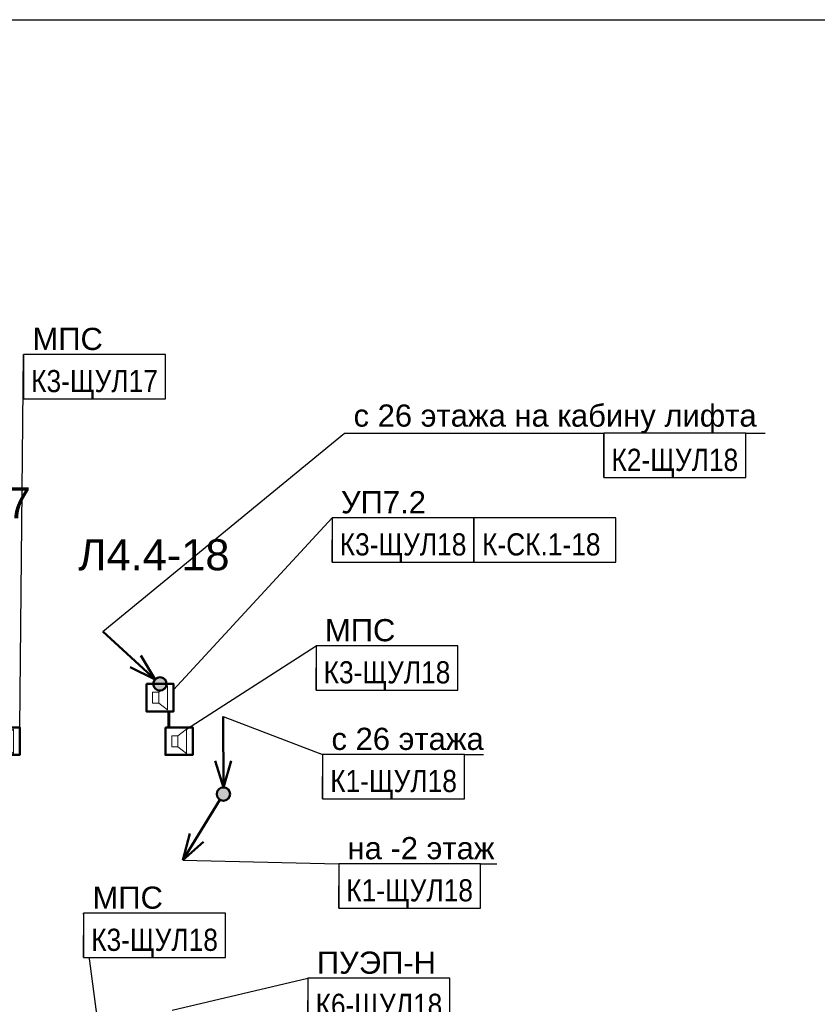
# Model space of a CAD drawing. Header units: millimetres. Extents: x -277772 to 277599, y -59564 to 282085.
# Tile 168 of 192: x 42556 to 51550, y 85370 to 96468. Entities that reach past the tile are written whole.
import ezdxf
from ezdxf import colors
from ezdxf.entities.mleader import LeaderData, LeaderLine
from ezdxf.enums import TextEntityAlignment as Align
from ezdxf.math import Vec2, Vec3

# ---------------------------------------------------------------- set-up
doc = ezdxf.new("R2018")
doc.units = ezdxf.units.MM
doc.set_wipeout_variables(frame=1)
doc.layers.add('UNPLOTTED', color=2, linetype='Continuous', plot=False)
for name, color, linetype, lineweight in [('КИП_выноска', 6, 'Continuous', 25), ('КИП_прибор', 140, 'Continuous', 50), ('КИП_трасса', 3, 'Continuous', 60)]:
    doc.layers.add(name, color=color, linetype=linetype, lineweight=lineweight)
doc.styles.add('CP.Text', font='arial.ttf')
doc.styles.add('GOST 2.304', font='arial.ttf', dxfattribs={"width": 0.85})
doc.linetypes.add('в трубе открыто', pattern='A,10,[133,ltypeshp.shx,S=0.75,R=0,X=-5,Y=2.5],-2.5,[130,ltypeshp.shx,S=2.5,R=-45,X=0,Y=0],-2.5', length=15)

# ---------------------------------------------------------------- blocks, each defined once
blk = doc.blocks.new('*U88')
at = {"color": 0}
blk.add_lwpolyline([(0, 410), (0, 0), (-866, 0), (-866, 410)], close=True, dxfattribs=at)
blk = doc.blocks.new('A$C449d8904')
blk.add_lwpolyline([(0, 309), (0, 0), (307, 0), (307, 309)], close=True)
at = {"lineweight": 18}
for points in [[(237, 17), (237, 292), (140, 216), (140, 91)], [(70, 216), (70, 91), (140, 91), (140, 216)]]:
    blk.add_lwpolyline(points, close=True, dxfattribs=at)
blk = doc.blocks.new('_None')
blk = doc.blocks.new('*U58')
at = {"color": 0, "linetype": 'Continuous', "lineweight": 30, "ltscale": 75, "width": 0.85, "flags": 104}
blk.add_attdef('ПРИМЕЧАНИЕ_1', text='', height=2.5, dxfattribs=at).set_placement((8, 3.61), align=Align.BOTTOM_CENTER)
at = {"color": 0, "lineweight": 30, "width": 0.85, "flags": 104}
blk.add_attdef('ПРИМЕЧАНИЕ_2', text='', height=2.5, dxfattribs=at).set_placement((8, -7.53), align=Align.BOTTOM_CENTER)
at = {"color": 0, "lineweight": 30, "style": 'GOST 2.304', "width": 0.85}
for tag, p in [('ИМЯ_КАБЕЛЯ_2', (8, -7.5)), ('ИМЯ_КАБЕЛЯ_3', (8, -12.5)), ('ИМЯ_КАБЕЛЯ_4', (8, -17.5)), ('ИМЯ_КАБЕЛЯ_5', (8, -22.5)), ('ИМЯ_КАБЕЛЯ_6', (8, -27.5)), ('ИМЯ_КАБЕЛЯ_7', (8, -32.5)), ('ИМЯ_КАБЕЛЯ_8', (8, -37.5)), ('ИМЯ_КАБЕЛЯ_9', (8, -42.5))]:
    blk.add_attdef(tag, text='', height=2.5, dxfattribs=at).set_placement(p, align=Align.BOTTOM_CENTER)
at = {"linetype": 'Continuous'}
blk.add_wipeout([(0, 2.5), (16, 2.5), (16, -2.5), (0, -2.5)], dxfattribs=at)
at = {"color": 0}
blk.add_line((0, -2.5), (0, 0), dxfattribs=at)
at = {"color": 0, "linetype": 'Continuous'}
blk.add_lwpolyline([(0, -2.5), (16, -2.5), (16, 2.5), (0, 2.5)], close=True, dxfattribs=at)
at = {"color": 0, "lineweight": 30, "style": 'GOST 2.304', "width": 0.85}
blk.add_attdef('ИМЯ_КАБЕЛЯ_1', text='', height=2.5, dxfattribs=at).set_placement((8, -2.5), align=Align.BOTTOM_CENTER)
blk = doc.blocks.new('*U99')
at = {"lineweight": 50}
h = blk.add_hatch(color=256, dxfattribs=at)
h.dxf.hatch_style = 1
edge = h.paths.add_edge_path()
edge.add_arc((0, 0), 0.75, 90.1137, 450.1137)
for q in [(-0.02, 8.75), (-0.91, 3.75), (0.89, 3.75)]:
    blk.add_line((0, 0.75), q, dxfattribs=at)
blk.add_circle((0, 0), 0.75, dxfattribs=at)
blk = doc.blocks.new('*U97')
at = {"lineweight": 50}
h = blk.add_hatch(color=256, dxfattribs=at)
h.dxf.hatch_style = 1
edge = h.paths.add_edge_path()
edge.add_arc((0, 0), 0.75, 238.5433, 598.5433)
for p, q in [((-0.39, -0.64), (-4.57, -7.46)), ((-4.57, -7.46), (-3.77, -4.44)), ((-4.57, -7.46), (-2.23, -5.37))]:
    blk.add_line(p, q, dxfattribs=at)
blk.add_circle((0, 0), 0.75, dxfattribs=at)
blk = doc.blocks.new('*U50')
at = {"lineweight": 50}
h = blk.add_hatch(color=256, dxfattribs=at)
h.dxf.hatch_style = 1
edge = h.paths.add_edge_path()
edge.add_arc((0, 0), 0.75, 137.3914, 497.3914)
for q in [(-6.44, 5.92), (-2.15, 3.2), (-3.37, 1.88)]:
    blk.add_line((-0.55, 0.51), q, dxfattribs=at)
blk.add_circle((0, 0), 0.75, dxfattribs=at)
blk = doc.blocks.new('*U59')
at = {"color": 0, "linetype": 'Continuous', "lineweight": 30, "ltscale": 75, "width": 0.85, "flags": 104}
blk.add_attdef('ПРИМЕЧАНИЕ_1', text='', height=2.5, dxfattribs=at).set_placement((8, 1.11), align=Align.BOTTOM_CENTER)
at = {"color": 0, "lineweight": 30, "width": 0.85, "flags": 104}
blk.add_attdef('ПРИМЕЧАНИЕ_2', text='', height=2.5, dxfattribs=at).set_placement((8, -10.03), align=Align.BOTTOM_CENTER)
at = {"color": 0, "lineweight": 30, "style": 'GOST 2.304', "width": 0.85}
for tag, p in [('ИМЯ_КАБЕЛЯ_2', (8, -10)), ('ИМЯ_КАБЕЛЯ_3', (8, -15)), ('ИМЯ_КАБЕЛЯ_4', (8, -20)), ('ИМЯ_КАБЕЛЯ_5', (8, -25)), ('ИМЯ_КАБЕЛЯ_6', (8, -30)), ('ИМЯ_КАБЕЛЯ_7', (8, -35)), ('ИМЯ_КАБЕЛЯ_8', (8, -40)), ('ИМЯ_КАБЕЛЯ_9', (8, -45))]:
    blk.add_attdef(tag, text='', height=2.5, dxfattribs=at).set_placement(p, align=Align.BOTTOM_CENTER)
at = {"linetype": 'Continuous'}
blk.add_wipeout([(0, 0), (16, 0), (16, -5), (0, -5)], dxfattribs=at)
at = {"color": 0}
blk.add_line((0, -5), (0, 0), dxfattribs=at)
at = {"color": 0, "linetype": 'Continuous'}
blk.add_lwpolyline([(0, -5), (16, -5), (16, 0), (0, 0)], close=True, dxfattribs=at)
at = {"color": 0, "lineweight": 30, "style": 'GOST 2.304', "width": 0.85}
blk.add_attdef('ИМЯ_КАБЕЛЯ_1', text='', height=2.5, dxfattribs=at).set_placement((8, -5), align=Align.BOTTOM_CENTER)

msp = doc.modelspace()

# ---------------------------------------------------------------- linework, layer by layer
at = {"layer": 'КИП_трасса', "linetype": 'в трубе открыто', "ltscale": 100}
msp.add_line((44239, 88672), (44239, 88490), dxfattribs=at)

# ---------------------------------------------------------------- block references
at = {"layer": 'UNPLOTTED', "xscale": 100, "yscale": 100, "zscale": 100}
msp.add_blockref('*U88', (79632, 55468), dxfattribs=at)
at = {"layer": 'КИП_выноска', "xscale": 100, "yscale": 100, "zscale": 100}
for name in ['*U99', '*U97']:
    msp.add_blockref(name, (44853, 87740), dxfattribs=at)
at = {"layer": 'КИП_прибор'}
for p in [(43985, 88672), (42249, 88181), (44200, 88181)]:
    msp.add_blockref('A$C449d8904', p, dxfattribs=at)

# ---------------------------------------------------------------- texts
at = {"layer": 'UNPLOTTED', "style": 'CP.Text'}
for s, p in [('Л4.3-17', (40973, 90847)), ('Л4.4-18', (43215, 90262))]:
    msp.add_text(s, height=350, dxfattribs=at).set_placement(p)

# ---------------------------------------------------------------- next in the draw order: leaders
at = {"layer": 'КИП_выноска'}
ml = msp.add_multileader_mtext('Standard', dxfattribs=at)
ml.set_content('МПС', color=256, style='CP.Text')
ml.set_leader_properties(color=256, linetype='ByLayer', lineweight=-1)
ml.set_arrow_properties(name='NONE')
ml.build(insert=Vec2(0, 0))
ml.multileader.update_dxf_attribs({"has_dogleg": 0, "text_left_attachment_type": 6, "text_right_attachment_type": 6, "dogleg_length": 0.5, "arrow_head_size": 300})
ctx = ml.context
ctx.base_point, ctx.char_height, ctx.arrow_head_size, ctx.landing_gap_size, ctx.plane_origin = Vec3(42600, 92695), 250, 300, 100, Vec3(45124, 90035)
ctx.left_attachment, ctx.right_attachment = 6, 6
notes = []
notes.append((ctx, [(0, (1, 1, 0), (42599, 92695), (1, 0), 0.5, [(0, [(42556, 88490)], 0, [])])]))
ctx.mtext.insert, ctx.mtext.width, ctx.mtext.flow_direction = Vec3(42700, 92995), 1055.69, 5
ctx.mtext.has_bg_fill, ctx.mtext.bg_color, ctx.mtext.bg_scale_factor, ctx.mtext.bg_transparency, ctx.mtext.use_window_bg_color = 1, -1027028792, 1.5, 0, 1
ml = msp.add_multileader_mtext('Standard', dxfattribs=at)
ml.set_content('УП7.2', color=256, style='CP.Text')
ml.set_leader_properties(color=256, linetype='ByLayer', lineweight=-1)
ml.set_arrow_properties(name='NONE')
ml.build(insert=Vec2(0, 0))
ml.multileader.update_dxf_attribs({"has_dogleg": 0, "text_left_attachment_type": 6, "text_right_attachment_type": 6, "dogleg_length": 0.5, "arrow_head_size": 300})
ctx = ml.context
ctx.base_point, ctx.char_height, ctx.arrow_head_size, ctx.landing_gap_size, ctx.plane_origin = Vec3(46079, 90854), 250, 300, 100, Vec3(54828, 90254)
ctx.left_attachment, ctx.right_attachment = 6, 6
notes.append((ctx, [(0, (1, 1, 0), (46079, 90854), (1, 0), 0.5, [(0, [(44291, 88914)], 0, [])])]))
ctx.mtext.insert, ctx.mtext.width, ctx.mtext.flow_direction = Vec3(46179, 91154), 1055.69, 5
ctx.mtext.has_bg_fill, ctx.mtext.bg_color, ctx.mtext.bg_scale_factor, ctx.mtext.bg_transparency, ctx.mtext.use_window_bg_color = 1, -1027028792, 1.5, 0, 1
ml = msp.add_multileader_mtext('Standard', dxfattribs=at)
ml.set_content('с 26 этажа', color=256, style='CP.Text')
ml.set_leader_properties(color=256, linetype='ByLayer', lineweight=-1)
ml.set_arrow_properties(name='NONE')
ml.build(insert=Vec2(0, 0))
ml.multileader.update_dxf_attribs({"has_dogleg": 0, "text_left_attachment_type": 6, "text_right_attachment_type": 6, "dogleg_length": 0.5, "arrow_head_size": 300})
ctx = ml.context
ctx.base_point, ctx.char_height, ctx.arrow_head_size, ctx.landing_gap_size, ctx.plane_origin = Vec3(45972, 88187), 250, 300, 100, Vec3(48893, 85527)
ctx.left_attachment, ctx.right_attachment = 6, 6
notes.append((ctx, [(0, (1, 1, 0), (45971, 88187), (1, 0), 0.5, [(0, [(44852, 88615)], 0, [])])]))
ctx.mtext.insert, ctx.mtext.width, ctx.mtext.flow_direction = Vec3(46072, 88487), 1746.06, 5
ctx.mtext.has_bg_fill, ctx.mtext.bg_color, ctx.mtext.bg_scale_factor, ctx.mtext.bg_transparency, ctx.mtext.use_window_bg_color = 1, -1027028792, 1.5, 0, 1
ml = msp.add_multileader_mtext('Standard', dxfattribs=at)
ml.set_content('ПУЭП-Н', color=256, style='CP.Text')
ml.set_leader_properties(color=256, linetype='ByLayer', lineweight=-1)
ml.set_arrow_properties(name='NONE')
ml.build(insert=Vec2(0, 0))
ml.multileader.update_dxf_attribs({"has_dogleg": 0, "text_left_attachment_type": 6, "text_right_attachment_type": 6, "dogleg_length": 0.5, "arrow_head_size": 300})
ctx = ml.context
ctx.base_point, ctx.char_height, ctx.arrow_head_size, ctx.landing_gap_size, ctx.plane_origin = Vec3(45807, 85664), 250, 300, 100, Vec3(48439, 83004)
ctx.left_attachment, ctx.right_attachment = 6, 6
notes.append((ctx, [(0, (1, 1, 0), (45806, 85664), (1, 0), 0.5, [(0, [(44275, 85304)], 0, [])])]))
ctx.mtext.insert, ctx.mtext.width, ctx.mtext.flow_direction = Vec3(45907, 85964), 1055.69, 5
ctx.mtext.has_bg_fill, ctx.mtext.bg_color, ctx.mtext.bg_scale_factor, ctx.mtext.bg_transparency, ctx.mtext.use_window_bg_color = 1, -1027028792, 1.5, 0, 1
for ctx, leaders in notes:
    for number, flags, end, landing, length, lines in leaders:
        leader = LeaderData()
        leader.index, (leader.has_last_leader_line, leader.has_dogleg_vector, leader.attachment_direction) = number, flags
        leader.last_leader_point, leader.dogleg_vector, leader.dogleg_length = Vec3(end), Vec3(landing), length
        for number, points, colour, breaks in lines:
            line = LeaderLine()
            line.index, line.vertices, line.color, line.breaks = number, Vec3.list(points), colors.encode_raw_color(colour), breaks
            leader.lines.append(line)
        ctx.leaders.append(leader)

# ---------------------------------------------------------------- next in the draw order: block references
ref = msp.add_blockref('*U58', (42600, 92445), dxfattribs=dict(at, xscale=100, yscale=100, zscale=100))
lines = msp.add_mtext('\\W0.8500;', dxfattribs={"layer": '0', "color": 0, "linetype": 'Continuous', "lineweight": 30, "ltscale": 75, "insert": (43400, 92806), "char_height": 2.5, "attachment_point": 1})
ref.add_attrib('ПРИМЕЧАНИЕ_1', '', (43400, 92806), dxfattribs={"flags": 104}).embed_mtext(lines)
ref.add_attrib('ИМЯ_КАБЕЛЯ_1', 'К3-ЩУЛ17', dxfattribs={"layer": '0', "color": 0, "lineweight": 30, "height": 250, "style": 'GOST 2.304', "width": 0.85}).set_placement((43400, 92195), align=Align.BOTTOM_CENTER)
lines = msp.add_mtext('\\W0.8500;', dxfattribs={"layer": '0', "color": 0, "lineweight": 30, "insert": (43400, 91692), "char_height": 2.5, "attachment_point": 1})
ref.add_attrib('ПРИМЕЧАНИЕ_2', '', (43400, 91692), dxfattribs={"flags": 104}).embed_mtext(lines)
at = {"layer": 'КИП_выноска', "xscale": 100, "yscale": 100, "zscale": 100}
msp.add_blockref('*U50', (44138, 88981), dxfattribs=at)
at = {"layer": 'КИП_выноска'}
ref = msp.add_blockref('*U58', (45972, 87937), dxfattribs=dict(at, xscale=100, yscale=100, zscale=100))
lines = msp.add_mtext('\\W0.8500;', dxfattribs={"layer": '0', "color": 0, "linetype": 'Continuous', "lineweight": 30, "ltscale": 75, "insert": (46772, 88298), "char_height": 2.5, "attachment_point": 1})
ref.add_attrib('ПРИМЕЧАНИЕ_1', '', (46772, 88298), dxfattribs={"flags": 104}).embed_mtext(lines)
ref.add_attrib('ИМЯ_КАБЕЛЯ_1', 'К1-ЩУЛ18', dxfattribs={"layer": '0', "color": 0, "lineweight": 30, "height": 250, "style": 'GOST 2.304', "width": 0.85}).set_placement((46772, 87687), align=Align.BOTTOM_CENTER)
lines = msp.add_mtext('\\W0.8500;', dxfattribs={"layer": '0', "color": 0, "lineweight": 30, "insert": (46772, 87184), "char_height": 2.5, "attachment_point": 1})
ref.add_attrib('ПРИМЕЧАНИЕ_2', '', (46772, 87184), dxfattribs={"flags": 104}).embed_mtext(lines)
ref = msp.add_blockref('*U58', (45807, 85414), dxfattribs=dict(at, xscale=100, yscale=100, zscale=100))
lines = msp.add_mtext('\\W0.8500;', dxfattribs={"layer": '0', "color": 0, "linetype": 'Continuous', "lineweight": 30, "ltscale": 75, "insert": (46607, 85775), "char_height": 2.5, "attachment_point": 1})
ref.add_attrib('ПРИМЕЧАНИЕ_1', '', (46607, 85775), dxfattribs={"flags": 104}).embed_mtext(lines)
ref.add_attrib('ИМЯ_КАБЕЛЯ_1', 'К6-ЩУЛ18', dxfattribs={"layer": '0', "color": 0, "lineweight": 30, "height": 250, "style": 'GOST 2.304', "width": 0.85}).set_placement((46607, 85164), align=Align.BOTTOM_CENTER)
lines = msp.add_mtext('\\W0.8500;', dxfattribs={"layer": '0', "color": 0, "lineweight": 30, "insert": (46607, 84661), "char_height": 2.5, "attachment_point": 1})
ref.add_attrib('ПРИМЕЧАНИЕ_2', '', (46607, 84661), dxfattribs={"flags": 104}).embed_mtext(lines)

# ---------------------------------------------------------------- next in the draw order: leaders
ml = msp.add_multileader_mtext('Standard', dxfattribs=at)
ml.set_content('МПС', color=256, style='CP.Text')
ml.set_leader_properties(color=256, linetype='ByLayer', lineweight=-1)
ml.set_arrow_properties(name='NONE')
ml.build(insert=Vec2(0, 0))
ml.multileader.update_dxf_attribs({"has_dogleg": 0, "text_left_attachment_type": 6, "text_right_attachment_type": 6, "dogleg_length": 0.5, "arrow_head_size": 300})
ctx = ml.context
ctx.base_point, ctx.char_height, ctx.arrow_head_size, ctx.landing_gap_size, ctx.plane_origin = Vec3(45898, 89412), 250, 300, 100, Vec3(46324, 89242)
ctx.left_attachment, ctx.right_attachment = 6, 6
notes = []
notes.append((ctx, [(0, (1, 1, 0), (45897, 89412), (1, 0), 0.5, [(0, [(44437, 88473)], 0, [])])]))
ctx.mtext.insert, ctx.mtext.width, ctx.mtext.flow_direction = Vec3(45998, 89712), 1055.69, 5
ctx.mtext.has_bg_fill, ctx.mtext.bg_color, ctx.mtext.bg_scale_factor, ctx.mtext.bg_transparency, ctx.mtext.use_window_bg_color = 1, -1027028792, 1.5, 0, 1
for ctx, leaders in notes:
    for number, flags, end, landing, length, lines in leaders:
        leader = LeaderData()
        leader.index, (leader.has_last_leader_line, leader.has_dogleg_vector, leader.attachment_direction) = number, flags
        leader.last_leader_point, leader.dogleg_vector, leader.dogleg_length = Vec3(end), Vec3(landing), length
        for number, points, colour, breaks in lines:
            line = LeaderLine()
            line.index, line.vertices, line.color, line.breaks = number, Vec3.list(points), colors.encode_raw_color(colour), breaks
            leader.lines.append(line)
        ctx.leaders.append(leader)

# ---------------------------------------------------------------- next in the draw order: leaders
ml = msp.add_multileader_mtext('Standard', dxfattribs=at)
ml.set_content('с 26 этажа на кабину лифта', color=256, style='CP.Text')
ml.set_leader_properties(color=256, linetype='ByLayer', lineweight=-1)
ml.set_arrow_properties(name='NONE')
ml.build(insert=Vec2(0, 0))
ml.multileader.update_dxf_attribs({"has_dogleg": 0, "text_left_attachment_type": 6, "text_right_attachment_type": 6, "dogleg_length": 0.5, "arrow_head_size": 300})
ctx = ml.context
ctx.base_point, ctx.char_height, ctx.arrow_head_size, ctx.landing_gap_size, ctx.plane_origin = Vec3(46221, 91807), 250, 300, 100, Vec3(51956, 90081)
ctx.left_attachment, ctx.right_attachment = 6, 6
notes = []
notes.append((ctx, [(0, (1, 1, 0), (46220, 91807), (1, 0), 0.5, [(0, [(43494, 89573)], 0, [])])]))
ctx.mtext.insert, ctx.mtext.width, ctx.mtext.flow_direction = Vec3(46321, 92131), 4659.57, 5
ctx.mtext.has_bg_fill, ctx.mtext.bg_color, ctx.mtext.bg_scale_factor, ctx.mtext.bg_transparency, ctx.mtext.use_window_bg_color = 1, -1027028792, 1.5, 0, 1
ml = msp.add_multileader_mtext('Standard', dxfattribs=at)
ml.set_content('на -2 этаж', color=256, style='CP.Text')
ml.set_leader_properties(color=256, linetype='ByLayer', lineweight=-1)
ml.set_arrow_properties(name='NONE')
ml.build(insert=Vec2(0, 0))
ml.multileader.update_dxf_attribs({"has_dogleg": 0, "text_left_attachment_type": 6, "text_right_attachment_type": 6, "dogleg_length": 0.5, "arrow_head_size": 300})
ctx = ml.context
ctx.base_point, ctx.char_height, ctx.arrow_head_size, ctx.landing_gap_size, ctx.plane_origin = Vec3(46153, 86955), 250, 300, 100, Vec3(48676, 84295)
ctx.left_attachment, ctx.right_attachment = 6, 6
notes.append((ctx, [(0, (1, 1, 0), (46152, 86955), (1, 0), 0.5, [(0, [(44397, 86993)], 0, [])])]))
ctx.mtext.insert, ctx.mtext.width, ctx.mtext.flow_direction = Vec3(46253, 87255), 1765.31, 5
ctx.mtext.has_bg_fill, ctx.mtext.bg_color, ctx.mtext.bg_scale_factor, ctx.mtext.bg_transparency, ctx.mtext.use_window_bg_color = 1, -1027028792, 1.5, 0, 1
for ctx, leaders in notes:
    for number, flags, end, landing, length, lines in leaders:
        leader = LeaderData()
        leader.index, (leader.has_last_leader_line, leader.has_dogleg_vector, leader.attachment_direction) = number, flags
        leader.last_leader_point, leader.dogleg_vector, leader.dogleg_length = Vec3(end), Vec3(landing), length
        for number, points, colour, breaks in lines:
            line = LeaderLine()
            line.index, line.vertices, line.color, line.breaks = number, Vec3.list(points), colors.encode_raw_color(colour), breaks
            leader.lines.append(line)
        ctx.leaders.append(leader)

# ---------------------------------------------------------------- next in the draw order: block references
ref = msp.add_blockref('*U59', (49144, 91807), dxfattribs=dict(at, xscale=100, yscale=100, zscale=100))
lines = msp.add_mtext('\\W0.8500;', dxfattribs={"layer": '0', "color": 0, "linetype": 'Continuous', "lineweight": 30, "ltscale": 75, "insert": (49944, 91918), "char_height": 2.5, "attachment_point": 1})
ref.add_attrib('ПРИМЕЧАНИЕ_1', '', (49944, 91918), dxfattribs={"flags": 104}).embed_mtext(lines)
ref.add_attrib('ИМЯ_КАБЕЛЯ_1', 'К2-ЩУЛ18', dxfattribs={"layer": '0', "color": 0, "lineweight": 30, "height": 250, "style": 'GOST 2.304', "width": 0.85}).set_placement((49944, 91307), align=Align.BOTTOM_CENTER)
lines = msp.add_mtext('\\W0.8500;', dxfattribs={"layer": '0', "color": 0, "lineweight": 30, "insert": (49944, 90804), "char_height": 2.5, "attachment_point": 1})
ref.add_attrib('ПРИМЕЧАНИЕ_2', '', (49944, 90804), dxfattribs={"flags": 104}).embed_mtext(lines)
ref = msp.add_blockref('*U58', (46079, 90604), dxfattribs=dict(at, xscale=100, yscale=100, zscale=100))
lines = msp.add_mtext('\\W0.8500;', dxfattribs={"layer": '0', "color": 0, "linetype": 'Continuous', "lineweight": 30, "ltscale": 75, "insert": (46879, 90966), "char_height": 2.5, "attachment_point": 1})
ref.add_attrib('ПРИМЕЧАНИЕ_1', '', (46879, 90966), dxfattribs={"flags": 104}).embed_mtext(lines)
ref.add_attrib('ИМЯ_КАБЕЛЯ_1', 'К3-ЩУЛ18', dxfattribs={"layer": '0', "color": 0, "lineweight": 30, "height": 250, "style": 'GOST 2.304', "width": 0.85}).set_placement((46879, 90354), align=Align.BOTTOM_CENTER)
lines = msp.add_mtext('\\W0.8500;', dxfattribs={"layer": '0', "color": 0, "lineweight": 30, "insert": (46879, 89851), "char_height": 2.5, "attachment_point": 1})
ref.add_attrib('ПРИМЕЧАНИЕ_2', '', (46879, 89851), dxfattribs={"flags": 104}).embed_mtext(lines)
ref = msp.add_blockref('*U58', (45898, 89162), dxfattribs=dict(at, xscale=100, yscale=100, zscale=100))
lines = msp.add_mtext('\\W0.8500;', dxfattribs={"layer": '0', "color": 0, "linetype": 'Continuous', "lineweight": 30, "ltscale": 75, "insert": (46698, 89523), "char_height": 2.5, "attachment_point": 1})
ref.add_attrib('ПРИМЕЧАНИЕ_1', '', (46698, 89523), dxfattribs={"flags": 104}).embed_mtext(lines)
ref.add_attrib('ИМЯ_КАБЕЛЯ_1', 'К3-ЩУЛ18', dxfattribs={"layer": '0', "color": 0, "lineweight": 30, "height": 250, "style": 'GOST 2.304', "width": 0.85}).set_placement((46698, 88912), align=Align.BOTTOM_CENTER)
lines = msp.add_mtext('\\W0.8500;', dxfattribs={"layer": '0', "color": 0, "lineweight": 30, "insert": (46698, 88409), "char_height": 2.5, "attachment_point": 1})
ref.add_attrib('ПРИМЕЧАНИЕ_2', '', (46698, 88409), dxfattribs={"flags": 104}).embed_mtext(lines)
ref = msp.add_blockref('*U58', (46153, 86705), dxfattribs=dict(at, xscale=100, yscale=100, zscale=100))
lines = msp.add_mtext('\\W0.8500;', dxfattribs={"layer": '0', "color": 0, "linetype": 'Continuous', "lineweight": 30, "ltscale": 75, "insert": (46953, 87066), "char_height": 2.5, "attachment_point": 1})
ref.add_attrib('ПРИМЕЧАНИЕ_1', '', (46953, 87066), dxfattribs={"flags": 104}).embed_mtext(lines)
ref.add_attrib('ИМЯ_КАБЕЛЯ_1', 'К1-ЩУЛ18', dxfattribs={"layer": '0', "color": 0, "lineweight": 30, "height": 250, "style": 'GOST 2.304', "width": 0.85}).set_placement((46953, 86455), align=Align.BOTTOM_CENTER)
lines = msp.add_mtext('\\W0.8500;', dxfattribs={"layer": '0', "color": 0, "lineweight": 30, "insert": (46953, 85952), "char_height": 2.5, "attachment_point": 1})
ref.add_attrib('ПРИМЕЧАНИЕ_2', '', (46953, 85952), dxfattribs={"flags": 104}).embed_mtext(lines)

# ---------------------------------------------------------------- next in the draw order: leaders
ml = msp.add_multileader_mtext('Standard', dxfattribs=at)
ml.set_content('МПС', color=256, style='CP.Text')
ml.set_leader_properties(color=256, linetype='ByLayer', lineweight=-1)
ml.set_arrow_properties(name='NONE')
ml.build(insert=Vec2(0, 0))
ml.multileader.update_dxf_attribs({"has_dogleg": 0, "text_left_attachment_type": 6, "text_right_attachment_type": 6, "dogleg_length": 0.5, "arrow_head_size": 300})
ctx = ml.context
ctx.base_point, ctx.char_height, ctx.arrow_head_size, ctx.landing_gap_size, ctx.plane_origin = Vec3(43277, 86397), 250, 300, 100, Vec3(45801, 83737)
ctx.left_attachment, ctx.right_attachment = 6, 6
notes = []
notes.append((ctx, [(0, (1, 1, 0), (43276, 86397), (1, 0), 0.5, [(0, [(43596, 83962)], 0, [])])]))
ctx.mtext.insert, ctx.mtext.width, ctx.mtext.flow_direction = Vec3(43377, 86697), 1055.69, 5
ctx.mtext.has_bg_fill, ctx.mtext.bg_color, ctx.mtext.bg_scale_factor, ctx.mtext.bg_transparency, ctx.mtext.use_window_bg_color = 1, -1027028792, 1.5, 0, 1
for ctx, leaders in notes:
    for number, flags, end, landing, length, lines in leaders:
        leader = LeaderData()
        leader.index, (leader.has_last_leader_line, leader.has_dogleg_vector, leader.attachment_direction) = number, flags
        leader.last_leader_point, leader.dogleg_vector, leader.dogleg_length = Vec3(end), Vec3(landing), length
        for number, points, colour, breaks in lines:
            line = LeaderLine()
            line.index, line.vertices, line.color, line.breaks = number, Vec3.list(points), colors.encode_raw_color(colour), breaks
            leader.lines.append(line)
        ctx.leaders.append(leader)

# ---------------------------------------------------------------- next in the draw order: block references
ref = msp.add_blockref('*U58', (47679, 90604), dxfattribs=dict(at, xscale=100, yscale=100, zscale=100))
lines = msp.add_mtext('\\W0.8500;', dxfattribs={"layer": '0', "color": 0, "linetype": 'Continuous', "lineweight": 30, "ltscale": 75, "insert": (48479, 90966), "char_height": 2.5, "attachment_point": 1})
ref.add_attrib('ПРИМЕЧАНИЕ_1', '', (48479, 90966), dxfattribs={"flags": 104}).embed_mtext(lines)
ref.add_attrib('ИМЯ_КАБЕЛЯ_1', 'К-СК.1-18 ', dxfattribs={"layer": '0', "color": 0, "lineweight": 30, "height": 250, "style": 'GOST 2.304', "width": 0.85}).set_placement((48479, 90354), align=Align.BOTTOM_CENTER)
lines = msp.add_mtext('\\W0.8500;', dxfattribs={"layer": '0', "color": 0, "lineweight": 30, "insert": (48479, 89851), "char_height": 2.5, "attachment_point": 1})
ref.add_attrib('ПРИМЕЧАНИЕ_2', '', (48479, 89851), dxfattribs={"flags": 104}).embed_mtext(lines)
ref = msp.add_blockref('*U58', (43277, 86147), dxfattribs=dict(at, xscale=100, yscale=100, zscale=100))
lines = msp.add_mtext('\\W0.8500;', dxfattribs={"layer": '0', "color": 0, "linetype": 'Continuous', "lineweight": 30, "ltscale": 75, "insert": (44077, 86508), "char_height": 2.5, "attachment_point": 1})
ref.add_attrib('ПРИМЕЧАНИЕ_1', '', (44077, 86508), dxfattribs={"flags": 104}).embed_mtext(lines)
ref.add_attrib('ИМЯ_КАБЕЛЯ_1', 'К3-ЩУЛ18', dxfattribs={"layer": '0', "color": 0, "lineweight": 30, "height": 250, "style": 'GOST 2.304', "width": 0.85}).set_placement((44077, 85897), align=Align.BOTTOM_CENTER)
lines = msp.add_mtext('\\W0.8500;', dxfattribs={"layer": '0', "color": 0, "lineweight": 30, "insert": (44077, 85394), "char_height": 2.5, "attachment_point": 1})
ref.add_attrib('ПРИМЕЧАНИЕ_2', '', (44077, 85394), dxfattribs={"flags": 104}).embed_mtext(lines)

doc.saveas('drawing.dxf')
